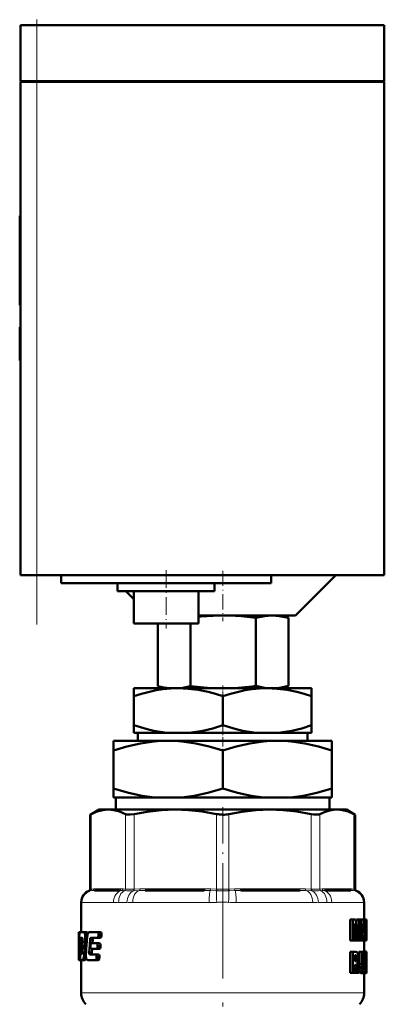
# Model space of a CAD drawing. Extents: x -1351 to 1763, y -1300 to 612.
# Tile 3 of 81: x -1343 to -1298, y -82 to 40. Entities that reach past the tile are written whole.
import ezdxf

# ---------------------------------------------------------------- set-up
doc = ezdxf.new("R2010")
doc.units = 0
doc.linetypes.add('DASHDOT', pattern=[18.5, 12, -3, 0.5, -3])

msp = doc.modelspace()

# ---------------------------------------------------------------- linework, layer by layer
at = {"color": 7, "lineweight": 50}
for p, q in [((-1340.63, 39.23), (-1342.63, 39.23)), ((-1342.63, 32.33), (-1342.63, 39.23)), ((-1340.63, 39.23), (-1297.63, 39.23)), ((-1297.63, 32.33), (-1297.63, 39.23)), ((-1340.63, 32.33), (-1342.63, 32.33)), ((-1342.63, 32.23), (-1342.63, -28.77)), ((-1342.63, 32.23), (-1342.05, 32.23)), ((-1342.53, 32.23), (-1342.53, 32.33)), ((-1342.05, 32.23), (-1340.63, 32.23)), ((-1340.63, 32.33), (-1297.63, 32.33)), ((-1297.63, 32.23), (-1340.63, 32.23)), ((-1297.73, 32.23), (-1297.73, 32.33)), ((-1297.63, -28.77), (-1297.63, 32.23)), ((-1342.63, 15.67), (-1342.73, 15.67)), ((-1342.73, 14.19), (-1342.73, 15.67)), ((-1342.63, 14.19), (-1342.73, 14.19)), ((-1342.73, 14.19), (-1342.73, 8.32)), ((-1342.63, 8.32), (-1342.73, 8.32)), ((-1342.73, 6.52), (-1342.73, 8.32)), ((-1342.63, 6.52), (-1342.73, 6.52)), ((-1342.73, 6.52), (-1342.73, 4.62)), ((-1342.63, 4.62), (-1342.73, 4.62)), ((-1342.73, 1.87), (-1342.73, 1.77)), ((-1342.63, 1.87), (-1342.73, 1.87)), ((-1342.63, 1.77), (-1342.73, 1.77)), ((-1342.63, 1.76), (-1342.73, 1.76)), ((-1342.73, -2.11), (-1342.73, 1.76)), ((-1342.63, -2.11), (-1342.73, -2.11)), ((-1342.73, -2.11), (-1342.73, -2.23)), ((-1342.63, -2.23), (-1342.73, -2.23)), ((-1342.63, -2.23), (-1342.73, -2.23)), ((-1342.05, -28.77), (-1342.63, -28.77)), ((-1340.63, -28.77), (-1342.05, -28.77)), ((-1297.63, -28.77), (-1340.63, -28.77)), ((-1337.63, -28.77), (-1337.63, -29.77)), ((-1311.63, -29.77), (-1311.63, -28.77)), ((-1308.63, -33.77), (-1303.63, -28.77)), ((-1311.63, -29.77), (-1337.63, -29.77)), ((-1330.63, -30.77), (-1330.63, -29.77)), ((-1318.63, -30.77), (-1318.63, -29.77)), ((-1330.63, -30.77), (-1318.63, -30.77)), ((-1329.63, -30.77), (-1328.63, -31.77)), ((-1328.63, -34.77), (-1328.63, -30.77)), ((-1320.63, -34.77), (-1320.63, -30.77)), ((-1320.63, -33.77), (-1308.63, -33.77)), ((-1313.54, -34.07), (-1313.54, -42.48)), ((-1310.63, -33.77), (-1309.5, -34.08)), ((-1309.5, -34.08), (-1309.5, -42.48)), ((-1328.63, -34.77), (-1320.63, -34.77)), ((-1325.67, -34.77), (-1325.67, -42.5)), ((-1321.63, -34.77), (-1321.63, -42.5)), ((-1324.66, -42.77), (-1325.67, -42.5)), ((-1310.6, -42.77), (-1309.5, -42.48)), ((-1328.63, -43.76), (-1328.63, -42.77)), ((-1323.13, -42.77), (-1328.63, -42.77)), ((-1328.63, -47.35), (-1328.63, -43.76)), ((-1312.13, -42.77), (-1323.13, -42.77)), ((-1317.63, -47.35), (-1317.63, -43.76)), ((-1306.63, -42.77), (-1312.13, -42.77)), ((-1306.63, -43.76), (-1306.63, -42.77)), ((-1306.63, -47.35), (-1306.63, -43.76)), ((-1328.63, -48.27), (-1328.63, -47.35)), ((-1306.63, -47.35), (-1306.63, -48.27)), ((-1324.48, -48.27), (-1328.63, -48.27)), ((-1328.11, -48.27), (-1328.11, -49.27)), ((-1324.48, -48.27), (-1321.78, -48.27)), ((-1313.48, -48.27), (-1321.78, -48.27)), ((-1313.48, -48.27), (-1310.78, -48.27)), ((-1306.63, -48.27), (-1310.78, -48.27)), ((-1307.15, -49.27), (-1307.15, -48.27)), ((-1331.13, -50.48), (-1331.13, -49.27)), ((-1324.38, -49.27), (-1331.13, -49.27)), ((-1310.88, -49.27), (-1324.38, -49.27)), ((-1304.13, -49.27), (-1310.88, -49.27)), ((-1304.13, -49.27), (-1304.13, -50.48)), ((-1331.13, -55.15), (-1331.13, -50.48)), ((-1317.63, -55.15), (-1317.63, -50.48)), ((-1304.13, -55.15), (-1304.13, -50.48)), ((-1331.13, -56.27), (-1331.13, -55.15)), ((-1304.13, -55.15), (-1304.13, -56.27)), ((-1326.04, -56.27), (-1331.13, -56.27)), ((-1330.85, -57.77), (-1330.85, -56.27)), ((-1326.04, -56.27), (-1322.72, -56.27)), ((-1312.54, -56.27), (-1322.72, -56.27)), ((-1312.54, -56.27), (-1309.22, -56.27)), ((-1304.13, -56.27), (-1309.22, -56.27)), ((-1304.41, -56.27), (-1304.41, -57.77)), ((-1332.93, -57.77), (-1334.03, -58.41)), ((-1333.88, -58.33), (-1334.03, -58.41)), ((-1334.03, -67.63), (-1334.03, -58.41)), ((-1332.93, -57.77), (-1331.77, -57.77)), ((-1331.77, -57.77), (-1323.49, -57.77)), ((-1323.49, -57.77), (-1311.78, -57.77)), ((-1311.78, -57.77), (-1303.5, -57.77)), ((-1303.5, -57.77), (-1302.33, -57.77)), ((-1302.33, -57.77), (-1301.24, -58.41)), ((-1301.24, -58.41), (-1301.39, -58.33)), ((-1301.24, -67.63), (-1301.24, -58.41)), ((-1330.43, -67.77), (-1333.47, -67.77)), ((-1319.9, -67.77), (-1327.23, -67.77)), ((-1308.03, -67.77), (-1315.37, -67.77)), ((-1301.79, -67.77), (-1304.83, -67.77)), ((-1335.13, -69.22), (-1335.13, -72.93)), ((-1300.13, -69.22), (-1300.13, -71.38)), ((-1301.51, -71.38), (-1301.84, -71.38)), ((-1301.84, -73.96), (-1301.84, -71.38)), ((-1301.51, -71.38), (-1301.18, -71.38)), ((-1301.51, -73.96), (-1301.51, -71.38)), ((-1301.13, -71.84), (-1301.08, -71.38)), ((-1300.76, -71.38), (-1301.08, -71.38)), ((-1300.76, -71.38), (-1300.52, -71.38)), ((-1300.52, -71.38), (-1300.52, -73.96)), ((-1300.52, -71.62), (-1300.5, -71.38)), ((-1300.5, -71.38), (-1300.2, -71.38)), ((-1300.2, -71.38), (-1300.07, -71.38)), ((-1300.14, -71.84), (-1300.13, -71.84)), ((-1299.9, -71.38), (-1300.07, -71.38)), ((-1299.9, -71.38), (-1299.85, -71.38)), ((-1299.9, -73.96), (-1299.9, -71.38)), ((-1299.85, -71.38), (-1299.83, -71.52)), ((-1299.83, -71.52), (-1299.83, -72.6)), ((-1335.34, -72.93), (-1335.43, -72.93)), ((-1335.43, -72.93), (-1335.43, -72.93)), ((-1335.42, -73.26), (-1335.43, -72.93)), ((-1335.43, -72.93), (-1335.43, -76.26)), ((-1335.34, -72.93), (-1334.79, -72.93)), ((-1334.48, -72.93), (-1334.79, -72.93)), ((-1334.72, -72.98), (-1334.79, -72.93)), ((-1334.41, -72.98), (-1334.72, -72.98)), ((-1334.41, -72.98), (-1334.48, -72.93)), ((-1334.12, -72.93), (-1333.08, -72.93)), ((-1332.73, -72.93), (-1333.08, -72.93)), ((-1301.31, -71.87), (-1301.31, -71.87)), ((-1301.28, -72.23), (-1301.31, -72.23)), ((-1301.31, -72.53), (-1301.31, -73.96)), ((-1300.93, -72.91), (-1301, -72.91)), ((-1300.68, -72.42), (-1300.73, -72.42)), ((-1300.68, -71.87), (-1300.68, -71.87)), ((-1300.68, -73.96), (-1300.68, -72.42)), ((-1300.2, -72.94), (-1300.14, -72.07)), ((-1300.2, -72.94), (-1300.08, -72.94)), ((-1300.13, -72.07), (-1300.15, -72.07)), ((-1300.13, -72.07), (-1300.08, -72.94)), ((-1299.86, -73.49), (-1299.86, -71.85)), ((-1299.86, -71.85), (-1299.85, -71.85)), ((-1299.83, -72.06), (-1299.86, -72.06)), ((-1299.83, -72.65), (-1299.86, -72.65)), ((-1299.83, -72.06), (-1299.83, -72.6)), ((-1299.83, -72.6), (-1299.83, -72.65)), ((-1299.83, -72.65), (-1299.83, -72.71)), ((-1299.83, -72.71), (-1299.83, -73.26)), ((-1299.83, -72.71), (-1299.83, -73.78)), ((-1335.37, -73.26), (-1335.42, -73.26)), ((-1334.96, -73.83), (-1335.24, -73.83)), ((-1335.2, -73.62), (-1335, -73.62)), ((-1334.96, -73.85), (-1335.04, -75.47)), ((-1335, -73.62), (-1334.97, -73.69)), ((-1334.35, -73.13), (-1334.67, -73.13)), ((-1334.37, -73.35), (-1334.64, -73.35)), ((-1334.41, -73.62), (-1334.64, -73.62)), ((-1334.11, -75), (-1334.02, -73.85)), ((-1333.69, -73.85), (-1334.02, -73.85)), ((-1333.66, -73.69), (-1333.98, -73.69)), ((-1333.92, -73.62), (-1333.09, -73.62)), ((-1333.73, -74.31), (-1333.69, -73.85)), ((-1333.66, -73.69), (-1333.59, -73.62)), ((-1332.75, -73.62), (-1333.09, -73.62)), ((-1332.99, -73.4), (-1332.98, -73.26)), ((-1332.64, -73.4), (-1332.99, -73.4)), ((-1332.63, -73.26), (-1332.98, -73.26)), ((-1332.64, -73.4), (-1332.63, -73.26)), ((-1301.51, -73.96), (-1301.84, -73.96)), ((-1301.51, -73.96), (-1301.31, -73.96)), ((-1301.05, -73.96), (-1301.31, -73.96)), ((-1301.05, -73.96), (-1300.89, -73.96)), ((-1300.96, -73.28), (-1300.96, -73.28)), ((-1300.68, -73.96), (-1300.89, -73.96)), ((-1300.68, -73.96), (-1300.52, -73.96)), ((-1300.52, -73.96), (-1300.4, -73.96)), ((-1300.4, -73.96), (-1300.26, -73.96)), ((-1300.22, -73.39), (-1300.26, -73.96)), ((-1300.26, -73.96), (-1300.03, -73.96)), ((-1300.22, -73.39), (-1300.06, -73.39)), ((-1300.13, -73.96), (-1300.13, -75.32)), ((-1300.03, -73.96), (-1300.06, -73.39)), ((-1300.03, -73.96), (-1299.95, -73.96)), ((-1299.9, -73.96), (-1299.95, -73.96)), ((-1299.9, -73.96), (-1299.85, -73.96)), ((-1299.83, -73.26), (-1299.86, -73.26)), ((-1299.86, -73.49), (-1299.85, -73.49)), ((-1334.14, -75.47), (-1334.11, -75)), ((-1333.82, -75.47), (-1334.14, -75.47)), ((-1333.99, -74.53), (-1334, -74.67)), ((-1333.91, -75), (-1333.21, -75)), ((-1333.9, -74.31), (-1333.2, -74.31)), ((-1333.82, -75.47), (-1333.79, -75)), ((-1332.87, -75), (-1333.21, -75)), ((-1332.85, -74.31), (-1333.2, -74.31)), ((-1333.11, -74.79), (-1333.1, -74.65)), ((-1332.76, -74.79), (-1333.11, -74.79)), ((-1332.75, -74.65), (-1333.1, -74.65)), ((-1332.76, -74.79), (-1332.75, -74.65)), ((-1301.51, -75.37), (-1301.84, -75.37)), ((-1301.84, -77.95), (-1301.84, -75.37)), ((-1301.51, -75.37), (-1301.16, -75.37)), ((-1301.51, -77.95), (-1301.51, -75.37)), ((-1300.46, -75.37), (-1300.77, -75.37)), ((-1300.77, -76.86), (-1300.77, -75.37)), ((-1300.46, -75.37), (-1300.32, -75.37)), ((-1300.46, -76.86), (-1300.46, -75.37)), ((-1300.13, -75.37), (-1300.32, -75.37)), ((-1300.32, -75.37), (-1300.32, -76.87)), ((-1299.87, -75.37), (-1300.17, -75.37)), ((-1300.17, -75.37), (-1300.17, -75.37)), ((-1299.85, -75.32), (-1300.15, -75.32)), ((-1300.13, -75.37), (-1300.03, -75.37)), ((-1300.13, -76.89), (-1300.13, -75.37)), ((-1300.03, -75.37), (-1300.03, -76.83)), ((-1299.84, -75.35), (-1299.83, -75.42)), ((-1299.83, -75.42), (-1299.83, -75.96)), ((-1335.41, -76.17), (-1335.43, -76.17)), ((-1335.43, -76.26), (-1335.43, -76.17)), ((-1335.43, -76.39), (-1335.43, -76.26)), ((-1335.39, -76.39), (-1335.43, -76.39)), ((-1335.39, -76.39), (-1335.34, -76.39)), ((-1335.24, -76.39), (-1335.34, -76.39)), ((-1335.27, -76.17), (-1335.31, -76.17)), ((-1335.27, -75.91), (-1335.27, -76.05)), ((-1335.24, -76.39), (-1334.98, -76.39)), ((-1335.23, -75.7), (-1335.1, -75.7)), ((-1335.13, -76.39), (-1335.13, -80.44)), ((-1335.06, -75.63), (-1335.1, -75.7)), ((-1334.98, -76.39), (-1334.91, -76.33)), ((-1334.67, -76.39), (-1334.98, -76.39)), ((-1334.6, -76.33), (-1334.91, -76.33)), ((-1334.54, -76.18), (-1334.85, -76.18)), ((-1334.55, -75.97), (-1334.8, -75.97)), ((-1334.55, -75.7), (-1334.77, -75.7)), ((-1334.67, -76.39), (-1334.6, -76.33)), ((-1334.54, -76.18), (-1334.53, -76.14)), ((-1334.46, -76.33), (-1334.37, -76.39)), ((-1334.37, -76.39), (-1333.33, -76.39)), ((-1333.81, -75.63), (-1334.13, -75.63)), ((-1334.08, -75.7), (-1334.13, -75.63)), ((-1334.08, -75.7), (-1333.32, -75.7)), ((-1333.75, -75.7), (-1333.81, -75.63)), ((-1332.99, -76.39), (-1333.33, -76.39)), ((-1332.98, -75.7), (-1333.32, -75.7)), ((-1333.23, -76.17), (-1333.22, -76.03)), ((-1332.89, -76.17), (-1333.23, -76.17)), ((-1332.87, -76.03), (-1333.22, -76.03)), ((-1332.89, -76.17), (-1332.87, -76.03)), ((-1301.28, -76.53), (-1301.28, -75.8)), ((-1301.28, -75.8), (-1301.19, -75.8)), ((-1301.04, -76.14), (-1301.28, -76.14)), ((-1301.08, -76.42), (-1301.28, -76.42)), ((-1301.28, -76.53), (-1301.19, -76.53)), ((-1299.89, -75.5), (-1300.03, -75.5)), ((-1299.91, -75.74), (-1300.03, -75.74)), ((-1299.91, -76.09), (-1300.03, -76.09)), ((-1299.9, -76.53), (-1300.03, -76.53)), ((-1299.86, -75.85), (-1299.87, -75.93)), ((-1299.87, -75.93), (-1299.87, -76.04)), ((-1299.83, -75.96), (-1299.87, -75.96)), ((-1299.87, -76.04), (-1299.86, -76.16)), ((-1299.85, -76.09), (-1299.87, -76.09)), ((-1299.87, -76.16), (-1299.86, -76.25)), ((-1299.85, -75.8), (-1299.86, -75.85)), ((-1299.84, -75.82), (-1299.86, -75.82)), ((-1299.83, -75.88), (-1299.86, -75.88)), ((-1299.86, -76.25), (-1299.85, -76.34)), ((-1299.84, -75.79), (-1299.85, -75.79)), ((-1299.85, -76.09), (-1299.85, -75.96)), ((-1299.85, -76.32), (-1299.85, -76.09)), ((-1299.85, -76.34), (-1299.84, -76.44)), ((-1299.84, -75.82), (-1299.84, -75.79)), ((-1299.83, -75.88), (-1299.84, -75.82)), ((-1299.84, -76.44), (-1299.84, -76.57)), ((-1299.84, -76.57), (-1299.83, -76.74)), ((-1299.83, -75.96), (-1299.83, -75.88)), ((-1301.28, -76.96), (-1301.28, -77.95)), ((-1301.28, -76.96), (-1301.23, -76.96)), ((-1301.19, -76.98), (-1301.28, -76.98)), ((-1301.16, -77.05), (-1301.28, -77.05)), ((-1301.13, -77.15), (-1301.28, -77.15)), ((-1301.28, -77.95), (-1301.28, -77.9)), ((-1301.09, -77.28), (-1301.13, -77.15)), ((-1300.95, -77.95), (-1301.09, -77.28)), ((-1301.03, -76.79), (-1301.03, -76.79)), ((-1300.96, -76.95), (-1300.92, -77.06)), ((-1300.92, -77.06), (-1300.89, -77.18)), ((-1300.46, -76.86), (-1300.77, -76.86)), ((-1300.13, -76.89), (-1300.32, -76.89)), ((-1299.91, -77.85), (-1300.11, -77.85)), ((-1299.85, -77.03), (-1300.04, -77.03)), ((-1299.84, -77.14), (-1300.04, -77.14)), ((-1299.91, -77.27), (-1300.04, -77.27)), ((-1299.87, -76.84), (-1300.03, -76.84)), ((-1299.86, -76.93), (-1300.03, -76.93)), ((-1299.91, -77.85), (-1299.91, -77.27)), ((-1299.84, -77.28), (-1299.91, -77.28)), ((-1299.84, -77.38), (-1299.9, -77.38)), ((-1299.85, -77.46), (-1299.89, -77.46)), ((-1299.86, -76.93), (-1299.87, -76.84)), ((-1299.85, -77.52), (-1299.87, -77.52)), ((-1299.85, -77.03), (-1299.86, -76.93)), ((-1299.84, -77.14), (-1299.85, -77.03)), ((-1299.85, -77.46), (-1299.84, -77.38)), ((-1299.85, -77.52), (-1299.85, -77.46)), ((-1299.84, -77.28), (-1299.84, -77.14)), ((-1299.84, -77.38), (-1299.84, -77.28)), ((-1299.83, -76.74), (-1299.83, -76.95)), ((-1299.83, -76.95), (-1299.83, -77.22)), ((-1299.83, -77.22), (-1299.83, -77.59)), ((-1299.83, -77.59), (-1299.83, -77.82)), ((-1301.51, -77.95), (-1301.84, -77.95)), ((-1301.51, -77.95), (-1301.28, -77.95)), ((-1300.95, -77.95), (-1301.28, -77.95)), ((-1300.95, -77.95), (-1300.74, -77.95)), ((-1300.22, -77.99), (-1300.53, -77.99)), ((-1299.86, -77.99), (-1300.16, -77.99)), ((-1299.89, -77.96), (-1300.15, -77.96)), ((-1299.9, -77.99), (-1300.13, -77.99)), ((-1300.13, -77.99), (-1300.13, -80.44)), ((-1299.84, -77.95), (-1299.86, -77.99))]:
    msp.add_line(p, q, dxfattribs=at)
at = {"color": 7, "linetype": 'DASHDOT', "lineweight": 18, "ltscale": 0.207}
msp.add_line((-1340.63, 31.64), (-1340.63, 39.92), dxfattribs=at)
at = {"color": 7, "lineweight": 18}
for p, q in [((-1340.63, 32.33), (-1340.63, 39.23)), ((-1340.63, 32.23), (-1340.63, 32.33)), ((-1340.63, -28.77), (-1340.63, 32.23)), ((-1333.88, -58.33), (-1333.88, -67.61)), ((-1329.66, -67.61), (-1329.66, -58.33)), ((-1328.58, -58.33), (-1328.58, -67.61)), ((-1318.4, -67.61), (-1318.4, -58.33)), ((-1316.87, -58.33), (-1316.87, -67.61)), ((-1306.69, -67.61), (-1306.69, -58.33)), ((-1305.6, -58.33), (-1305.6, -67.61)), ((-1301.39, -67.61), (-1301.39, -58.33)), ((-1334.03, -67.81), (-1334.16, -67.82)), ((-1334.03, -67.63), (-1333.9, -67.62)), ((-1334.01, -67.81), (-1334.03, -67.81)), ((-1333.74, -67.78), (-1334.01, -67.81)), ((-1333.9, -67.62), (-1333.88, -67.61)), ((-1333.88, -67.61), (-1333.58, -67.59)), ((-1333.29, -67.57), (-1330.25, -67.57)), ((-1329.8, -67.81), (-1330.12, -67.78)), ((-1329.95, -67.59), (-1329.66, -67.61)), ((-1329.77, -67.81), (-1329.8, -67.81)), ((-1329.66, -67.61), (-1329.64, -67.62)), ((-1328.63, -67.81), (-1328.68, -67.81)), ((-1328.63, -67.62), (-1328.58, -67.61)), ((-1327.93, -67.78), (-1328.63, -67.81)), ((-1328.58, -67.61), (-1327.87, -67.59)), ((-1327.15, -67.57), (-1319.82, -67.57)), ((-1318.46, -67.81), (-1319.18, -67.78)), ((-1319.11, -67.59), (-1318.4, -67.61)), ((-1318.4, -67.81), (-1318.46, -67.81)), ((-1318.4, -67.61), (-1318.34, -67.62)), ((-1316.92, -67.62), (-1316.87, -67.61)), ((-1316.87, -67.61), (-1316.16, -67.59)), ((-1316.8, -67.81), (-1316.86, -67.81)), ((-1316.08, -67.78), (-1316.8, -67.81)), ((-1315.44, -67.57), (-1308.11, -67.57)), ((-1307.4, -67.59), (-1306.69, -67.61)), ((-1306.64, -67.81), (-1307.33, -67.78)), ((-1306.69, -67.61), (-1306.63, -67.62)), ((-1306.58, -67.81), (-1306.64, -67.81)), ((-1305.63, -67.62), (-1305.6, -67.61)), ((-1305.6, -67.61), (-1305.31, -67.59)), ((-1305.47, -67.81), (-1305.49, -67.81)), ((-1305.15, -67.78), (-1305.47, -67.81)), ((-1305.02, -67.57), (-1301.98, -67.57)), ((-1301.68, -67.59), (-1301.39, -67.61)), ((-1301.26, -67.81), (-1301.52, -67.78)), ((-1301.39, -67.61), (-1301.37, -67.62)), ((-1301.37, -67.62), (-1301.24, -67.63)), ((-1301.23, -67.81), (-1301.26, -67.81)), ((-1301.11, -67.82), (-1301.23, -67.81)), ((-1335.12, -69.25), (-1335.13, -69.22)), ((-1335.05, -69.27), (-1331.13, -69.27)), ((-1329.49, -69.25), (-1330.51, -69.25)), ((-1328.77, -69.27), (-1319.31, -69.27)), ((-1315.96, -69.27), (-1306.5, -69.27)), ((-1304.76, -69.25), (-1305.78, -69.25)), ((-1304.13, -69.27), (-1300.21, -69.27)), ((-1300.13, -69.22), (-1300.15, -69.25)), ((-1301.09, -77.28), (-1301.28, -77.28)), ((-1335.13, -80.44), (-1317.63, -80.44)), ((-1317.63, -80.44), (-1300.13, -80.44))]:
    msp.add_line(p, q, dxfattribs=at)
at = {"color": 7, "linetype": 'DASHDOT', "lineweight": 18}
for p, q in [((-1340.63, -34.87), (-1340.63, 38.33)), ((-1317.63, -66.65), (-1317.63, -97.38))]:
    msp.add_line(p, q, dxfattribs=at)
at = {"color": 7, "linetype": 'DASHDOT', "lineweight": 18, "ltscale": 0.003012}
msp.add_line((-1342.62, 11.19), (-1342.74, 11.19), dxfattribs=at)
at = {"color": 7, "linetype": 'DASHDOT', "lineweight": 18, "ltscale": 0.003015}
msp.add_line((-1342.62, -0.18), (-1342.74, -0.18), dxfattribs=at)
msp.add_line((-1342.62, -0.18), (-1342.74, -0.18), dxfattribs=at)
at = {"color": 7, "linetype": 'DASHDOT', "lineweight": 18, "ltscale": 0.180016}
msp.add_line((-1324.63, -28.17), (-1324.63, -35.37), dxfattribs=at)
at = {"color": 7, "linetype": 'DASHDOT', "lineweight": 18, "ltscale": 0.154977}
msp.add_line((-1317.63, -28.26), (-1317.63, -34.46), dxfattribs=at)
at = {"color": 7, "linetype": 'DASHDOT', "lineweight": 18, "ltscale": 0.036926}
msp.add_line((-1317.63, -42.41), (-1317.63, -43.89), dxfattribs=at)
at = {"color": 7, "linetype": 'DASHDOT', "lineweight": 18, "ltscale": 0.094161}
msp.add_line((-1317.63, -47.04), (-1317.63, -50.81), dxfattribs=at)
at = {"color": 7, "linetype": 'DASHDOT', "lineweight": 18, "ltscale": 0.374474}
msp.add_line((-1317.63, -68.88), (-1317.63, -53.9), dxfattribs=at)
at = {"color": 7, "lineweight": 50}
for points in [[(-1313.54, -34.07), (-1315.3, -33.87), (-1316.83, -33.79), (-1317.56, -33.77)], [(-1309.5, -34.08), (-1310.58, -33.85), (-1311.52, -33.78), (-1312.46, -33.85), (-1313.54, -34.07)], [(-1313.54, -42.48), (-1312.46, -42.7), (-1311.52, -42.77), (-1310.58, -42.7), (-1309.5, -42.48)], [(-1323.13, -42.77), (-1324.06, -42.8), (-1324.98, -42.89), (-1325.84, -43.02), (-1326.69, -43.2), (-1327.66, -43.46), (-1328.63, -43.76)], [(-1317.63, -43.76), (-1318.53, -43.47), (-1319.44, -43.23), (-1320.66, -42.98), (-1321.89, -42.83), (-1323.13, -42.77)], [(-1312.13, -42.77), (-1313.06, -42.8), (-1313.98, -42.89), (-1314.84, -43.02), (-1315.69, -43.2), (-1316.66, -43.46), (-1317.63, -43.76)], [(-1306.63, -43.76), (-1307.53, -43.47), (-1308.44, -43.23), (-1309.66, -42.98), (-1310.89, -42.83), (-1312.13, -42.77)], [(-1328.63, -47.35), (-1326.98, -47.84), (-1326.15, -48.02), (-1325.32, -48.17), (-1324.48, -48.27)], [(-1321.78, -48.27), (-1320.93, -48.17), (-1320.09, -48.02), (-1318.85, -47.73), (-1317.63, -47.35)], [(-1317.63, -47.35), (-1315.98, -47.84), (-1315.15, -48.02), (-1314.32, -48.17), (-1313.48, -48.27)], [(-1310.78, -48.27), (-1309.93, -48.17), (-1309.09, -48.02), (-1307.85, -47.73), (-1306.63, -47.35)], [(-1324.38, -49.27), (-1325.24, -49.29), (-1326.09, -49.36), (-1327.79, -49.6), (-1329.47, -49.98), (-1331.13, -50.48)], [(-1317.63, -50.48), (-1319.29, -49.98), (-1320.97, -49.6), (-1322.67, -49.36), (-1323.52, -49.29), (-1324.38, -49.27)], [(-1310.88, -49.27), (-1311.74, -49.29), (-1312.59, -49.36), (-1314.29, -49.6), (-1315.97, -49.98), (-1317.63, -50.48)], [(-1304.13, -50.48), (-1305.79, -49.98), (-1307.47, -49.6), (-1309.17, -49.36), (-1310.02, -49.29), (-1310.88, -49.27)], [(-1331.13, -55.15), (-1329.28, -55.69), (-1327.61, -56.06), (-1326.04, -56.27)], [(-1322.72, -56.27), (-1321.16, -56.06), (-1319.48, -55.69), (-1317.63, -55.15)], [(-1317.63, -55.15), (-1315.78, -55.69), (-1314.11, -56.06), (-1312.54, -56.27)], [(-1309.22, -56.27), (-1307.66, -56.06), (-1305.98, -55.69), (-1304.13, -55.15)], [(-1331.77, -57.77), (-1332.45, -57.83), (-1333.14, -58.01), (-1333.88, -58.33)], [(-1329.66, -58.33), (-1330.39, -58.01), (-1331.09, -57.83), (-1331.77, -57.77)], [(-1328.58, -58.33), (-1329.11, -58.4), (-1329.51, -58.38), (-1329.66, -58.33)], [(-1323.49, -57.77), (-1325.21, -57.84), (-1326.98, -58.04), (-1328.58, -58.33)], [(-1318.4, -58.33), (-1320.17, -58.01), (-1321.85, -57.83), (-1323.49, -57.77)], [(-1311.78, -57.77), (-1313.5, -57.84), (-1315.27, -58.04), (-1316.87, -58.33)], [(-1306.69, -58.33), (-1308.46, -58.01), (-1310.14, -57.83), (-1311.78, -57.77)], [(-1305.6, -58.33), (-1305.75, -58.38), (-1305.93, -58.4), (-1306.4, -58.38), (-1306.69, -58.33)], [(-1303.5, -57.77), (-1304.21, -57.84), (-1304.94, -58.04), (-1305.6, -58.33)], [(-1301.39, -58.33), (-1302.12, -58.01), (-1302.82, -57.83), (-1303.5, -57.77)], [(-1335.34, -72.93), (-1335.36, -73.1), (-1335.36, -73.14)], [(-1332.98, -73.26), (-1332.99, -73.09), (-1333.02, -72.98), (-1333.04, -72.95), (-1333.08, -72.93)], [(-1332.63, -73.26), (-1332.64, -73.09), (-1332.67, -72.98), (-1332.69, -72.95), (-1332.73, -72.93)], [(-1299.85, -71.85), (-1299.84, -71.86), (-1299.84, -71.86), (-1299.84, -71.89), (-1299.83, -72.06)], [(-1335.24, -73.83), (-1335.22, -73.68), (-1335.21, -73.64), (-1335.19, -73.62)], [(-1333.98, -73.69), (-1333.96, -73.64), (-1333.92, -73.62)], [(-1333.09, -73.62), (-1333.02, -73.55), (-1332.99, -73.4)], [(-1332.75, -73.62), (-1332.68, -73.55), (-1332.64, -73.4)], [(-1299.83, -73.26), (-1299.84, -73.47), (-1299.85, -73.49)], [(-1299.83, -73.78), (-1299.83, -73.91), (-1299.85, -73.96)], [(-1334, -74.67), (-1333.99, -74.85), (-1333.91, -75)], [(-1333.9, -74.31), (-1333.96, -74.38), (-1333.99, -74.53)], [(-1333.21, -75), (-1333.14, -74.94), (-1333.11, -74.79)], [(-1333.1, -74.65), (-1333.1, -74.47), (-1333.14, -74.36), (-1333.16, -74.33), (-1333.2, -74.31)], [(-1332.87, -75), (-1332.8, -74.94), (-1332.76, -74.79)], [(-1332.75, -74.65), (-1332.76, -74.47), (-1332.8, -74.36), (-1332.82, -74.33), (-1332.85, -74.31)], [(-1301.16, -75.37), (-1301.05, -75.39), (-1300.96, -75.46), (-1300.87, -75.7), (-1300.84, -76.07)], [(-1335.41, -76.05), (-1335.4, -76.35), (-1335.4, -76.38), (-1335.39, -76.39)], [(-1335.34, -76.39), (-1335.31, -76.21), (-1335.31, -76.17)], [(-1335.23, -75.7), (-1335.25, -75.75), (-1335.27, -75.91)], [(-1335.27, -76.05), (-1335.27, -76.15), (-1335.25, -76.35), (-1335.25, -76.37), (-1335.23, -76.39)], [(-1333.33, -76.39), (-1333.26, -76.32), (-1333.23, -76.17)], [(-1333.22, -76.03), (-1333.23, -75.82), (-1333.26, -75.75), (-1333.32, -75.7)], [(-1332.99, -76.39), (-1332.92, -76.32), (-1332.89, -76.17)], [(-1332.87, -76.03), (-1332.88, -75.86), (-1332.92, -75.74), (-1332.94, -75.72), (-1332.98, -75.7)], [(-1301.19, -75.8), (-1301.13, -75.82), (-1301.1, -75.84), (-1301.06, -75.92), (-1301.04, -76.14)], [(-1301.08, -76.42), (-1301.12, -76.49), (-1301.19, -76.53)], [(-1300.53, -77.99), (-1300.64, -77.89), (-1300.71, -77.69), (-1300.75, -77.39), (-1300.77, -76.86)], [(-1300.22, -77.99), (-1300.33, -77.91), (-1300.39, -77.72), (-1300.44, -77.35), (-1300.46, -76.86)], [(-1300.32, -76.87), (-1300.31, -77.21), (-1300.27, -77.43), (-1300.25, -77.47), (-1300.22, -77.49)], [(-1300.03, -76.83), (-1300.05, -77.51), (-1300.09, -77.79), (-1300.12, -77.89), (-1300.15, -77.96), (-1300.22, -77.99)], [(-1300.22, -77.49), (-1300.15, -77.33), (-1300.13, -76.89)], [(-1299.88, -77.47), (-1299.87, -77.52), (-1299.86, -77.54)]]:
    msp.add_lwpolyline(points, dxfattribs=at)
at = {"color": 7, "lineweight": 18}
for points in [[(-1329.64, -67.62), (-1329.13, -67.63), (-1328.63, -67.62)], [(-1306.63, -67.62), (-1305.94, -67.63), (-1305.63, -67.62)]]:
    msp.add_lwpolyline(points, dxfattribs=at)
at = {"color": 7, "lineweight": 50}
for centre, radius, start, end in [((-1317.57, -62.18), 28.41, 90.2701, 96.1979), ((-1323.47, -34.6), 8.2, 254.4673, 265.2544), ((-1323.85, -34.57), 8.24, 274.7618, 285.6762), ((-1317.4, -11.79), 31, 262.1571, 268.4146), ((-1317.88, -11.59), 31.2, 271.6005, 277.9943), ((-1317.64, -54.66), 3.74, 258.3446, 270.1449), ((-1317.62, -54.68), 3.73, 269.8253, 281.6734), ((-1333.63, -69.22), 1.5, 110.5177, 180.0166), ((-1334.23, -67.63), 0.2, 290.5165, 359.9999), ((-1301.04, -67.63), 0.2, 180.0001, 249.4835), ((-1301.63, -69.22), 1.5, 360, 69.4823), ((-1479.56, -93.95), 179.8, 6.7194, 7.2099), ((-1474.94, -52.95), 175.15, 353.4585, 353.9602), ((-1449.41, -60.81), 149.59, 354.956, 355.9464), ((-1305.4, -71.77), 5.26, 356.7208, 359.1682), ((-1293.83, -71.75), 6.3, 180.8269, 182.9355), ((-1452.7, -80.02), 152.86, 2.2736, 3.2409), ((-1335.19, -73.24), 0.537, 11.9329, 28.8232), ((-1334.88, -73.24), 0.536, 11.9311, 28.8406), ((-1333.79, -73.33), 0.553, 140.9405, 158.726), ((-1334.11, -73.07), 0.137, 94.9628, 144.1433), ((-1330.05, -72.6), 28.75, 0.1221, 1.455), ((-1292.48, -71.29), 8.85, 183.7528, 186.0891), ((-1470.91, -95.03), 171.16, 7.0726, 7.6581), ((-1306.74, -73.59), 5.78, 3.0866, 6.7512), ((-1290.5, -74.07), 10.5, 173.627, 175.6667), ((-1474.83, -54.35), 175.04, 353.5681, 354.1451), ((-1309.17, -71.43), 8.5, 354.7816, 357.0896), ((-1274.34, -72.45), 26.34, 178.7215, 179.9219), ((-1008.33, -76.34), 327.1, 179.4611, 179.9706), ((-1006.21, -79.86), 329.22, 178.8316, 179.3379), ((-981.21, -85.77), 354.23, 178.069, 178.448), ((-1335.62, -73.79), 0.659, 355.2142, 9.502), ((-895.8, -101.59), 439.73, 176.3527, 176.6237), ((-1336.02, -73.43), 1.39, 3.3335, 12.4548), ((-1336.93, -73.48), 2.29, 356.6103, 3.3487), ((-833.58, -108.92), 502.07, 175.9689, 176.2064), ((-1332.59, -73.73), 1.82, 168.052, 176.6245), ((-1333.1, -73.61), 1.3, 158.4683, 168.6111), ((-1335.46, -73.39), 1.13, 8.1933, 13.0268), ((-1333.49, -73.89), 0.536, 157.8708, 175.9089), ((-1333.16, -73.89), 0.536, 157.852, 175.9095), ((-1335.84, -75.44), 0.804, 346.282, 357.9508), ((-1333.69, -75.52), 0.46, 173.2936, 193.8034), ((-1333.36, -75.52), 0.46, 173.2936, 193.8034), ((-1300.09, -75.37), 0.0713, 137.9011, 177.4986), ((-1298.72, -75.62), 1.17, 167.4145, 174.2396), ((-1299.79, -75.37), 0.0722, 138.1208, 177.231), ((-1299.86, -75.34), 0.0248, 349.9677, 54.469), ((-1335.5, -75.99), 0.68, 329.83, 343.4584), ((-1336.44, -75.69), 1.67, 342.641, 350.3676), ((-1337.3, -75.54), 2.54, 350.2961, 356.4129), ((-1335.18, -75.99), 0.67, 329.3345, 343.2028), ((-1332.63, -75.84), 1.92, 175.6816, 183.6876), ((-1333.29, -75.9), 1.26, 183.2452, 193.3277), ((-1334.04, -76.08), 0.486, 192.7626, 211.5581), ((-1301.85, -76.17), 0.808, 341.9381, 1.9017), ((-1301.26, -76.52), 0.347, 311.0813, 333.0587), ((-1301.6, -76.34), 0.74, 332.5324, 345.6697), ((-1302.24, -76.16), 1.4, 345.1208, 353.6613), ((-1303.02, -76.08), 2.18, 353.628, 0.1734), ((-1296.16, -75.91), 3.75, 173.7637, 177.4237), ((-1292.9, -76.06), 7.02, 177.378, 180.2111), ((-1293.36, -76.12), 6.56, 179.7565, 183.6024), ((-1295.99, -76.26), 3.92, 183.9498, 188.4837), ((-1299.82, -75.8), 0.0281, 137.9531, 180.5121), ((-1299.86, -75.79), 0.0146, 0.7968, 48.9847), ((-1301.23, -77.01), 0.0502, 32.7673, 84.4737), ((-1301.41, -77.13), 0.269, 19.1426, 34.6328), ((-1302.17, -77.41), 1.07, 14.1053, 19.7741), ((-1301.16, -76.93), 0.189, 22.913, 44.3273), ((-1301.77, -77.2), 0.851, 17.4933, 24.2989), ((-1352.76, -88.06), 52.99, 11.0019, 11.8436), ((-1297.67, -77.05), 2.25, 185.724, 190.7737), ((-1299.32, -77.76), 0.599, 189.043, 199.7323), ((-1299.87, -77.52), 0.0224, 306.6994, 5.1885), ((-1301, -77.82), 1.16, 353.3792, 359.8357), ((-1300.15, -77.97), 0.027, 201.3787, 250.9283), ((-1299.83, -77.95), 0.0531, 189.8055, 239.3413), ((-1333.13, -80.44), 2, 180, 225), ((-1302.13, -80.44), 2, 315, 360)]:
    msp.add_arc(centre, radius, start, end, dxfattribs=at)
at = {"color": 7, "lineweight": 18}
for centre, radius, start, end in [((-1333.61, -69.25), 1.5, 105.9772, 179.784), ((-1334.09, -67.62), 0.196, 289.2011, 2.0769), ((-1334.07, -67.62), 0.195, 288.8448, 2.6072), ((-1333.77, -67.6), 0.192, 279.6889, 3.0559), ((-1333.48, -70.73), 2.96, 89.7465, 95.0069), ((-1333.3, -70.7), 3.13, 89.7592, 95.1871), ((-1330.42, -71.79), 4.02, 85.7024, 90.1944), ((-1330.24, -70.7), 3.13, 84.8129, 90.2408), ((-1330.15, -67.59), 0.199, 279.7602, 1.0432), ((-1329.86, -67.62), 0.202, 288.6376, 0.5069), ((-1329.84, -67.62), 0.202, 289.9883, 0.854), ((-1329.25, -45.82), 21.99, 268.6539, 271.4886), ((-1327.26, -87.43), 19.65, 89.9051, 91.9429), ((-1327.19, -85.75), 18.18, 89.8986, 92.1508), ((-1319.86, -88.49), 20.71, 88.1074, 90.0906), ((-1319.79, -85.75), 18.18, 87.8492, 90.1014), ((-1317.63, -23.3), 44.52, 269.0091, 270.9896), ((-1317.67, -47.01), 20.62, 268.132, 270.1134), ((-1317.59, -47.3), 20.33, 269.8741, 271.8833), ((-1315.48, -85.75), 18.18, 89.8986, 92.1508), ((-1315.4, -88.49), 20.71, 89.9094, 91.8927), ((-1308.08, -85.75), 18.18, 87.8492, 90.1014), ((-1308, -87.43), 19.65, 88.0571, 90.0949), ((-1306.01, -45.81), 22, 268.5123, 271.3456), ((-1305.42, -67.62), 0.202, 179.146, 250.0117), ((-1305.4, -67.62), 0.202, 179.4931, 251.3624), ((-1305.03, -70.7), 3.13, 89.7592, 95.1871), ((-1305.11, -67.59), 0.199, 178.9568, 260.2398), ((-1304.84, -71.79), 4.02, 89.8056, 94.2976), ((-1301.96, -70.7), 3.13, 84.8129, 90.2408), ((-1301.78, -70.73), 2.96, 84.9931, 90.2535), ((-1301.49, -67.6), 0.192, 176.9441, 260.3111), ((-1301.19, -67.62), 0.195, 177.3928, 251.1552), ((-1301.17, -67.62), 0.196, 177.9231, 250.7989), ((-1301.65, -69.25), 1.5, 0.216, 74.0228), ((-1335.06, -69.2), 0.073, 220.243, 277.8347), ((-1331.11, -62.12), 7.15, 269.8403, 274.8785), ((-1328.81, -60.33), 8.94, 265.6487, 270.2682), ((-1319.26, -53.27), 16.01, 269.8409, 273.2556), ((-1317.53, -81.12), 11.9, 90.4739, 93.9469), ((-1317.73, -81.12), 11.9, 86.0531, 89.5262), ((-1316, -53.25), 16.02, 266.7462, 270.1574), ((-1306.46, -60.34), 8.93, 269.7295, 274.3536), ((-1304.15, -62.12), 7.16, 265.1242, 270.157), ((-1300.2, -69.2), 0.0729, 262.143, 319.7781)]:
    msp.add_arc(centre, radius, start, end, dxfattribs=at)
for centre, major_axis, ratio, start_param, end_param in [((-1333.56, -69.27), (0, 1.5), 0.995414, 0.123342, 1.570796), ((-1333.47, -67.57), (0, -0.2), 0.92388, 0, 1.570796), ((-1329.98, -69.27), (0, 1.5), 0.771505, 0.123342, 1.570796), ((-1329.4, -69.25), (0.14, -1.49), 0.734075, 3.351169, 4.642046), ((-1330.43, -67.57), (0, -0.2), 0.92388, 0, 1.570796), ((-1328.47, -69.25), (-0.13, -1.49), 0.675962, 3.481187, 4.772063), ((-1327.81, -69.27), (0, 1.5), 0.636223, 0.123342, 1.570796), ((-1328.71, -67.62), (0.007, -0.2), 0.408466, 0.272287, 1.557437), ((-1328.65, -67.61), (0.008, -0.2), 0.382405, 0.255495, 1.554996), ((-1327.94, -67.59), (0.008, -0.2), 0.382432, 0.102908, 1.555785), ((-1327.23, -67.57), (0, -0.2), 0.382683, 0, 1.570796), ((-1319.9, -67.57), (0, -0.2), 0.382683, 0, 1.570796), ((-1319.16, -69.27), (0, 1.5), 0.095659, 0.123342, 1.570796), ((-1319.18, -67.59), (-0.008, -0.2), 0.382432, 0.132932, 1.585808), ((-1318.47, -67.61), (-0.008, -0.2), 0.382405, 0.287096, 1.586597), ((-1318.29, -69.25), (0.1, -1.5), 0.041092, 3.418838, 4.709715), ((-1318.42, -67.62), (-0.006, -0.2), 0.356255, 0.297028, 1.582178), ((-1316.85, -67.62), (0.006, -0.2), 0.356255, 4.701007, 5.986158), ((-1316.97, -69.25), (-0.1, -1.5), 0.041092, 1.57347, 2.864347), ((-1316.79, -67.61), (0.008, -0.2), 0.382405, 4.696589, 5.996089), ((-1316.08, -67.59), (0.008, -0.2), 0.382432, 4.697377, 6.150253), ((-1316.1, -69.27), (0, -1.5), 0.095659, 1.570796, 3.018251), ((-1315.37, -67.57), (0, -0.2), 0.382683, 4.712389, 6.283185), ((-1308.03, -67.57), (0, -0.2), 0.382683, 4.712389, 6.283185), ((-1307.32, -67.59), (-0.008, -0.2), 0.382432, 4.727401, 6.180277), ((-1307.45, -69.27), (0, -1.5), 0.636223, 1.570796, 3.018251), ((-1306.61, -67.61), (-0.008, -0.2), 0.382405, 4.728189, 6.02769), ((-1306.55, -67.62), (-0.007, -0.2), 0.408466, 4.725748, 6.010898), ((-1306.79, -69.25), (0.13, -1.49), 0.675962, 1.511122, 2.801999), ((-1305.86, -69.25), (-0.14, -1.49), 0.734075, 1.64114, 2.932016), ((-1305.29, -69.27), (0, -1.5), 0.771505, 1.570796, 3.018251), ((-1304.83, -67.57), (0, 0.2), 0.92388, 1.570796, 3.141593), ((-1301.79, -67.57), (0, 0.2), 0.92388, 1.570796, 3.141593), ((-1301.7, -69.27), (0, -1.5), 0.995414, 1.570796, 3.018251)]:
    msp.add_ellipse(centre, major_axis=major_axis, ratio=ratio, start_param=start_param, end_param=end_param, dxfattribs=at)

doc.saveas('drawing.dxf')
